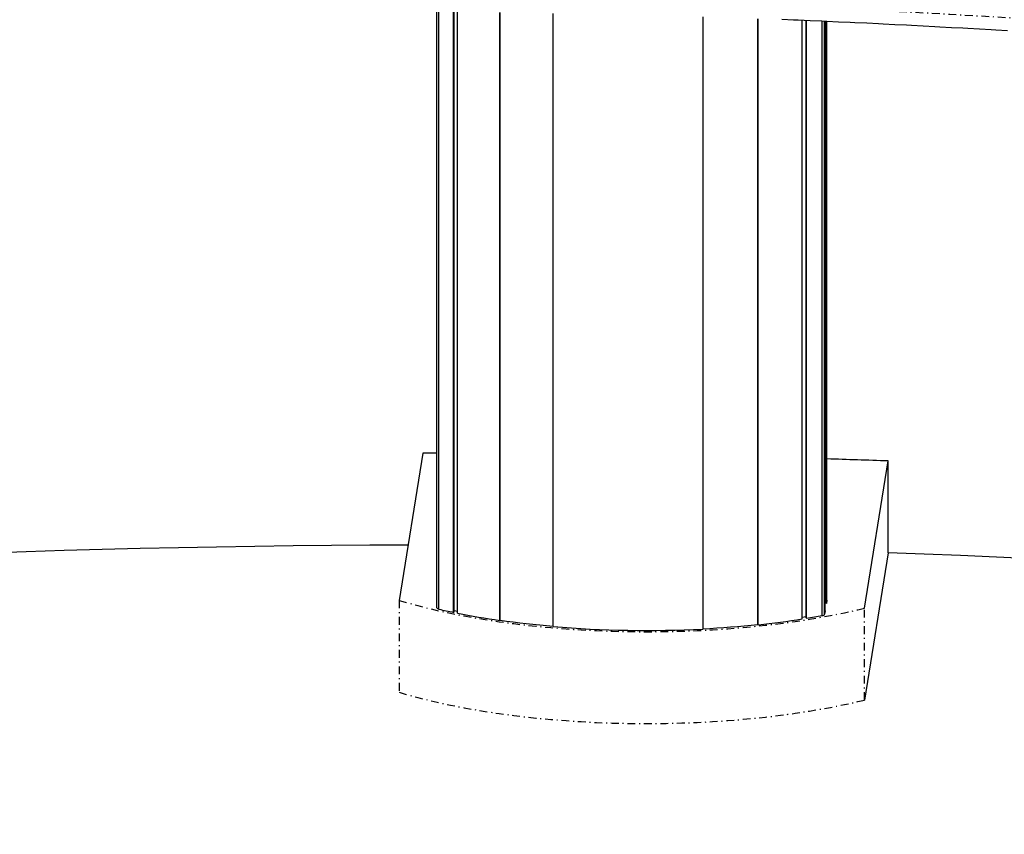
# Model space of a CAD drawing. Extents: x -4471 to 629, y 1975 to 5538.
# Tile 18 of 41: x -2426 to -1919, y 3105 to 3524. Entities that reach past the tile are written whole.
import ezdxf

# ---------------------------------------------------------------- set-up
doc = ezdxf.new("R2010")
doc.units = 0
doc.header["$MEASUREMENT"] = 0
doc.linetypes.add('DASHDOT', pattern=[8.5, 4, -2, 0.5, -2])
doc.layers.get('0').update_dxf_attribs({"linetype": 'CONTINUOUS'})
doc.layers.add('LE_MIDDLE', color=7, linetype='CONTINUOUS')

msp = doc.modelspace()

# ---------------------------------------------------------------- linework, layer by layer
for p, q in [((-2210.78, 3221.16), (-2210.78, 3528.08)), ((-2209.72, 3220.5), (-2209.72, 3528.07)), ((-2202.21, 3218.87), (-2202.21, 3528.02)), ((-2201.85, 3219.06), (-2201.85, 3528.02)), ((-2200.09, 3218.44), (-2200.09, 3528.01)), ((-2178.19, 3214.86), (-2178.19, 3527.8)), ((-2150.86, 3211.59), (-2150.86, 3527.42)), ((-2073.7, 3210.3), (-2073.7, 3525.59)), ((-2045.48, 3212.64), (-2045.48, 3524.63)), ((-2045.36, 3212.51), (-2045.36, 3524.63)), ((-2022.56, 3215.47), (-2022.56, 3523.75)), ((-2020.31, 3215.83), (-2020.31, 3523.65)), ((-2012.32, 3217.19), (-2012.32, 3523.32)), ((-2011.05, 3217.86), (-2011.05, 3523.26)), ((-2010.77, 3219.58), (-2010.77, 3523.25)), ((-2010.15, 3223.46), (-2010.15, 3523.22)), ((-2009.88, 3225.19), (-2009.88, 3523.21)), ((-2009.87, 3225.23), (-2009.87, 3523.21)), ((-2218.08, 3300.87), (-2230.19, 3225.02)), ((-1990.51, 3221.01), (-1978.4, 3296.86)), ((-1978.4, 3249.55), (-1978.4, 3296.86)), ((-2200.09, 3219.23), (-2201.85, 3219.6)), ((-2020.59, 3216.52), (-2022.56, 3216.19))]:
    msp.add_line(p, q)
for points in [[(-2178.19, 3214.86), (-2178.35, 3214.74), (-2178.35, 3527.81)], [(-1916.82, 3518.34), (-1922.78, 3518.71), (-1925.32, 3518.86), (-1931.29, 3519.21), (-1937.26, 3519.56), (-1939.8, 3519.7), (-1945.78, 3520.04), (-1951.77, 3520.37), (-1954.3, 3520.51), (-1960.3, 3520.83), (-1966.3, 3521.14), (-1968.83, 3521.27), (-1974.83, 3521.58), (-1980.85, 3521.87), (-1983.37, 3522), (-1989.39, 3522.28), (-1995.41, 3522.57), (-1997.93, 3522.68), (-2003.96, 3522.95), (-2010, 3523.22), (-2012.51, 3523.33), (-2018.55, 3523.58), (-2024.6, 3523.83), (-2027.11, 3523.93), (-2033.16, 3524.17)], [(-2020.31, 3215.83), (-2020.59, 3216.01), (-2020.59, 3523.66)], [(-1978.4, 3249.55), (-1990.51, 3173.7)], [(-2009.88, 3225.19), (-2010.15, 3223.46), (-2010.77, 3223.68)], [(-2201.85, 3219.06), (-2202.21, 3218.87)], [(-2010.77, 3219.58), (-2011.05, 3217.86)], [(-2045.36, 3212.51), (-2045.48, 3212.64)]]:
    msp.add_lwpolyline(points)
for centre, major_axis, start_param, end_param in [((-2207.53, 3195.63), (2000, 0), 0.503485, 2.534794), ((-2207.53, 2614.68), (2120, 0), 1.57233, 1.575773), ((-2207.53, 2614.68), (2120, 0), 1.462505, 1.477428), ((-2207.53, 2567.38), (2120, 0), 1.579339, 2.171658), ((-2207.53, 2567.38), (2120, 0), 0.899194, 1.462505), ((-2208.28, 3221.16), (2.5, 0), 3.141593, 4.099185), ((-2012.37, 3225.23), (2.5, 0), 6.231528, 6.283185), ((-2102.91, 3269.62), (185.59, 0), 4.099185, 4.14785), ((-2102.91, 3269.62), (185.59, 0), 4.161321, 4.293799), ((-2102.91, 3269.62), (185.59, 0), 5.173612, 5.222279), ((-2013.54, 3217.9), (2.5, 0), 5.222279, 6.231528), ((-2102.91, 3269.62), (185.2, 0), 4.293799, 4.450485), ((-2102.91, 3269.62), (185.59, 0), 4.451063, 4.870401), ((-2102.91, 3269.62), (185.2, 0), 4.870746, 5.027665), ((-2102.91, 3269.62), (185.59, 0), 5.027665, 5.160143)]:
    msp.add_ellipse(centre, major_axis=major_axis, ratio=0.323677, start_param=start_param, end_param=end_param)
at = {"layer": 'LE_MIDDLE', "color": 1, "linetype": 'DASHDOT'}
for p, q in [((-2230.19, 3225.02), (-2230.19, 3177.71)), ((-1990.51, 3173.7), (-1990.51, 3221.01))]:
    msp.add_line(p, q, dxfattribs=at)
for centre, major_axis, start_param, end_param in [((-2207.53, 3195.63), (1950, 0), 0.508639, 2.52964), ((-2239.12, 2997.81), (1734.52, 0), 0.814461, 2.223818), ((-2239.12, 2997.81), (1734.52, 0), 0.814461, 2.223818), ((-2239.12, 2997.81), (1732.52, 0), 0.81362, 2.224659), ((-2239.12, 2988.35), (1722.52, 0), 0.81362, 2.224659), ((-2239.12, 2977.38), (1722.52, 0), 0.81362, 2.224659), ((-2102.91, 3269.62), (187.59, 0), 3.966657, 5.354814), ((-2102.91, 3222.32), (187.59, 0), 3.966657, 5.354814)]:
    msp.add_ellipse(centre, major_axis=major_axis, ratio=0.323677, start_param=start_param, end_param=end_param, dxfattribs=at)

doc.saveas('drawing.dxf')
